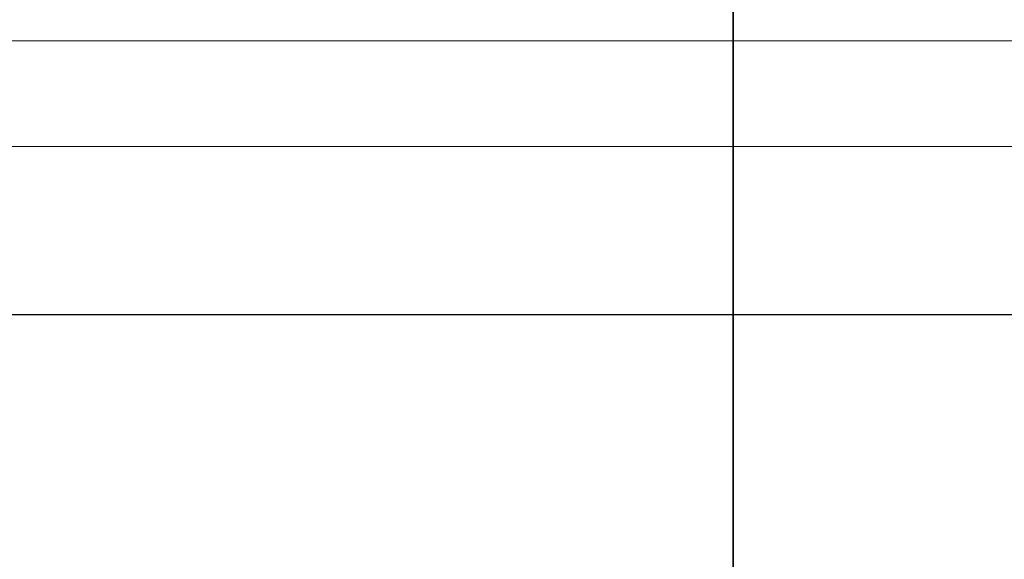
# Model space of a CAD drawing. Header units: millimetres. Extents: x -1465 to 393277, y -3788 to 454312.
# Tile 25 of 106: x 18266 to 18304, y 11919 to 11940. Entities that reach past the tile are written whole.
import ezdxf

# ---------------------------------------------------------------- set-up
doc = ezdxf.new("R2010")
doc.units = ezdxf.units.MM
doc.header["$XCLIPFRAME"] = 2
for name, color, linetype in [('EC-MTR_250-0_7OBJ', 8, 'Continuous'), ('FLUID-Wy2', 8, 'Continuous'), ('FLUID-Wy2-INS', 8, 'Continuous')]:
    doc.layers.add(name, color=color, linetype=linetype)
picture_1 = doc.add_image_def('image1.bmp', size_in_pixel=(951, 911))

msp = doc.modelspace()

# ---------------------------------------------------------------- linework, layer by layer
at = {"layer": 'EC-MTR_250-0_7OBJ', "color": 8, "linetype": 'Continuous', "lineweight": 35, "ltscale": 100}
msp.add_line((18293.427, 11943.602), (18293.427, 11885.102), dxfattribs=at)
at = {"layer": 'FLUID-Wy2', "color": 8, "linetype": 'Continuous', "lineweight": 18, "ltscale": 100}
msp.add_line((19849.948, 11939.217), (17789.948, 11939.217), dxfattribs=at)
at = {"layer": 'FLUID-Wy2', "color": 8, "linetype": 'Continuous', "lineweight": 25, "ltscale": 100}
msp.add_line((19864.948, 11928.61), (17774.948, 11928.61), dxfattribs=at)
at = {"layer": 'FLUID-Wy2-INS', "color": 8, "linetype": 'Continuous', "lineweight": 13, "ltscale": 100}
msp.add_line((19919.948, 11935.125), (17719.948, 11935.125), dxfattribs=at)

# ---------------------------------------------------------------- pictures from other files: only their frames are drawn
at = {"color": 8, "lineweight": 13}
image = msp.add_image(picture_1, insert=(17864.134, 12545.821), size_in_units=(1986.021, 1904.625), rotation=-90, dxfattribs=at)
image.set_boundary_path([(-0.5, -0.5), (950.5, 910.5)])

doc.saveas('drawing.dxf')
